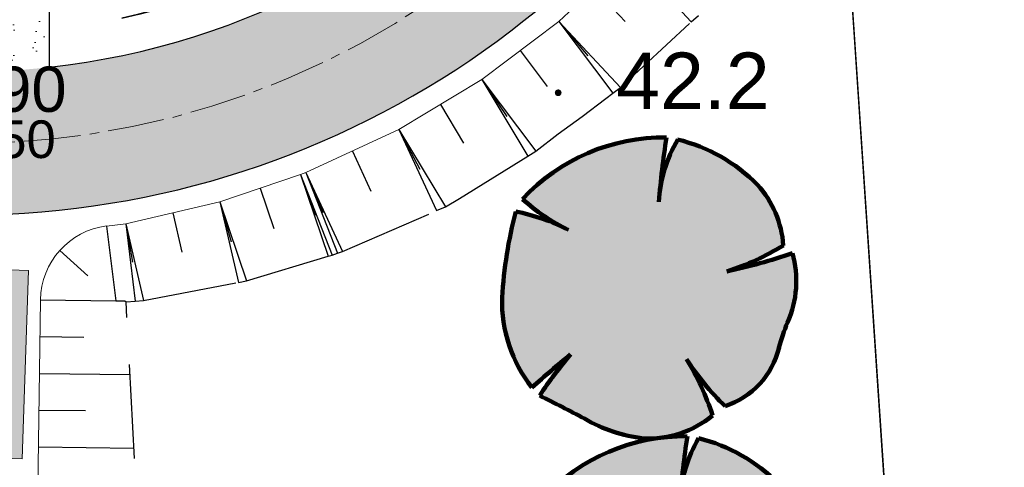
# Model space of a CAD drawing. Header units: metres. Extents: x 0 to 5465380, y 0 to 5925815.
# Tile 108 of 141: x 5463959 to 5463973, y 5925570 to 5925576. Entities that reach past the tile are written whole.
import ezdxf

# ---------------------------------------------------------------- set-up
doc = ezdxf.new("R2010")
doc.units = ezdxf.units.M
for name, pattern in [('CENTER2', [1.125, 0.75, -0.125, 0.125, -0.125]), ('HIDDEN', [0.375, 0.25, -0.125]), ('PRZER1-1', [2, 1, -1]), ('PRZER3-1', [4, 3, -1])]:
    doc.linetypes.add(name, pattern=pattern)
for name, color, linetype, lineweight in [('$DR - obrzeże 8x30', 34, 'Continuous', 30), ('$DR - osie ścieżek', 7, 'CENTER2', 15), ('$DR - wyp. chodnik', 44, 'Continuous', 5), ('$DR - zał. arch.', 7, 'Continuous', 13), ('$DR - zał. mapa', 250, 'Continuous', 0), ('____rosliny_Nr_Pióra__161', 62, 'Continuous', 0), ('____rosliny_Nr_Pióra__165', 62, 'Continuous', 200), ('___ławki_Nr_Pióra__141', 7, 'Continuous', 0), ('___ławki_Nr_Pióra__246', 34, 'Continuous', 211)]:
    doc.layers.add(name, color=color, linetype=linetype, lineweight=lineweight)
for name, color, linetype in [('$DR - wymiary', 7, 'Continuous'), ('____rosliny', 7, 'Continuous'), ('AecObjExplode_rys 1_Vport_D5A', 7, 'Continuous'), ('AecObjExplode_rys 3_Vport_DDD', 7, 'Continuous'), ('AecObjExplode_rys 4_Vport_E22', 7, 'Continuous'), ('C-DROGI-SYTUACJA', 7, 'Continuous'), ('C-DROGI-SYTUACJA-ETYKIETY', 7, 'Continuous'), ('C-DZIALKI', 5, 'Continuous'), ('C-TEREN-SKARPY', 94, 'Continuous')]:
    doc.layers.add(name, color=color, linetype=linetype)
for name, color, linetype, lineweight, true_color in [('CC_Punkt wysokościowy', 7, 'Continuous', 18, 0x0a0909), ('EGBD03', 7, 'Continuous', 18, 0x008000), ('EGBK02', 7, 'PRZER3-1', 18, 0x008000), ('EGBU01', 7, 'PRZER1-1', 18, 0x008000)]:
    doc.layers.add(name, color=color, linetype=linetype, lineweight=lineweight, true_color=true_color)
doc.styles.add('Arial', font='arial.ttf')
doc.styles.add('ARIAL 2', font='ARIALN.TTF')
doc.styles.get("Standard").update_dxf_attribs({"font": 'arial.ttf'})
doc.dimstyles.new('LINIOWY', dxfattribs={"dimtxt": 0.7, "dimasz": 0.3, "dimexe": 0.3, "dimexo": 0, "dimgap": 0.2, "dimtad": 1, "dimzin": 9, "dimdsep": 46, "dimtxsty": 'ARIAL 2', "dimblk": 'OBLIQUE', "dimcen": 0, "dimdle": 0.2, "dimclrd": 7, "dimclre": 7, "dimclrt": 1, "dimadec": 0, "dimazin": 0, "dimtfac": 1, "dimtofl": 0, "dimtmove": 1, "dimatfit": 3, "dimldrblk": 'OBLIQUE', "dimfxl": 0.3, "dimfxlon": 1, "dimtolj": 1, "dimtzin": 1, "dimarcsym": 0})

# ---------------------------------------------------------------- blocks, each defined once
blk = doc.blocks.new('GK.6640.1913.2022 szara')
at = {"layer": 'CC_Punkt wysokościowy'}
blk.add_hatch(color=252, dxfattribs=at).paths.add_polyline_path([(5463966.638, 5925575.055, 1), (5463966.548, 5925575.055, 1)])
at = {"layer": 'EGBD03', "color": 52, "linetype": 'Continuous', "lineweight": 30}
blk.add_lwpolyline([(5463976.53, 5925486.659), (5463970.344, 5925578.524), (5463983.032, 5925590.042), (5463928.32, 5925650.72), (5463927.256, 5925651.9), (5463894.766, 5925638.737), (5463911.73, 5925597.06), (5463843.77, 5925569.527), (5463856.962, 5925537.116), (5463925.884, 5925562.287), (5463928.865, 5925568.698), (5463933.562, 5925570.413), (5463940.422, 5925551.628), (5463935.726, 5925549.913), (5463929.655, 5925553.021), (5463860.732, 5925527.855), (5463901.732, 5925427.127), (5463960.738, 5925457.702)], close=True, dxfattribs=at)
blk.add_lwpolyline([(5463999.014, 5925572.313), (5463983.032, 5925590.042), (5463970.344, 5925578.524), (5463976.53, 5925486.659), (5463987.688, 5925486.122), (5464006.211, 5925485.304)], dxfattribs=at)
at = {"layer": 'EGBK02', "color": 252, "linetype": 'PRZER3-1', "lineweight": 18, "ltscale": 0.5}
blk.add_lwpolyline([(5463856.962, 5925537.116), (5463860.732, 5925527.855), (5463899.34, 5925515.62), (5463908.85, 5925504.3), (5463937.87, 5925497.24), (5463946.13, 5925487.11), (5463947.1, 5925482.79), (5463950.95, 5925472.07), (5463950.99, 5925465.56), (5463952.34, 5925458.74), (5463949.58, 5925451.92), (5463960.738, 5925457.702), (5463976.53, 5925486.659), (5463970.344, 5925578.524), (5463983.032, 5925590.042), (5463928.32, 5925650.72), (5463927.256, 5925651.9), (5463894.766, 5925638.737), (5463911.73, 5925597.06), (5463843.77, 5925569.527)], close=True, dxfattribs=at)
at = {"layer": 'EGBU01', "color": 252, "linetype": 'PRZER1-1', "ltscale": 0.5}
blk.add_lwpolyline([(5463856.962, 5925537.116), (5463860.732, 5925527.855), (5463899.34, 5925515.62), (5463908.85, 5925504.3), (5463937.87, 5925497.24), (5463946.13, 5925487.11), (5463947.1, 5925482.79), (5463950.95, 5925472.07), (5463950.99, 5925465.56), (5463952.34, 5925458.74), (5463949.58, 5925451.92), (5463960.738, 5925457.702), (5463976.53, 5925486.659), (5463970.344, 5925578.524), (5463983.032, 5925590.042), (5463928.32, 5925650.72), (5463927.256, 5925651.9), (5463894.766, 5925638.737), (5463911.73, 5925597.06), (5463843.77, 5925569.527)], close=True, dxfattribs=at)
blk.add_lwpolyline([(5463999.014, 5925572.313), (5463983.032, 5925590.042), (5463970.344, 5925578.524), (5463976.53, 5925486.659), (5463987.688, 5925486.122), (5464006.211, 5925485.304)], dxfattribs=at)
at = {"layer": 'CC_Punkt wysokościowy', "color": 252, "lineweight": 0, "style": 'Arial'}
blk.add_text('42.2', height=0.75, dxfattribs=at).set_placement((5463967.363, 5925574.838))
blk = doc.blocks.new('Symbol drzewa rzut 1 12', base_point=(5464021.331, 5925651.474))
at = {"layer": '____rosliny_Nr_Pióra__161', "linetype": 'Continuous'}
blk.add_hatch(color=256, dxfattribs=at).paths.add_polyline_path([(5464020.428, 5925649.763, 0.102387), (5464021.207, 5925649.479, 0.189926), (5464022.131, 5925649.758, 0.058172), (5464021.806, 5925650.513, 0.060987), (5464022.3, 5925649.878, 0.261493), (5464023.036, 5925650.633, -0.023868), (5464023.157, 5925650.963, 0.176093), (5464023.249, 5925651.883, -0.033475), (5464022.37, 5925651.663, 0.059133), (5464023.13, 5925651.989, 0.165491), (5464022.81, 5925652.801, 0.138163), (5464021.766, 5925653.43, 0.117282), (5464021.493, 5925652.611, -0.017941), (5464021.617, 5925653.461, 0.21157), (5464019.685, 5925652.696, 0.07472), (5464020.285, 5925652.27, 0.066738), (5464019.59, 5925652.534, 0.048896), (5464019.379, 5925651.397, 0.176271), (5464019.743, 5925650.195, -0.009616), (5464020.267, 5925650.619, 0.030984), (5464019.843, 5925650.083, -0.00375)], flags=0)
at = {"layer": '____rosliny_Nr_Pióra__165', "linetype": 'Continuous'}
for centre, radius, start, end in [((5464021.514, 5925650.898), 2.565, 87.7038, 135.4874), ((5464033.401, 5925651.31), 11.978, 169.6537, 173.7651), ((5464023.352, 5925652.446), 1.866, 148.201, 174.9578), ((5464021.171, 5925651.262), 2.248, 43.1971, 74.6625), ((5464021.403, 5925654.481), 2.478, 226.083, 243.1759), ((5464021.777, 5925651.924), 1.355, 2.7308, 40.3178), ((5464025.286, 5925650.887), 5.929, 163.8748, 175.0721), ((5464018.952, 5925649.81), 2.798, 61.5472, 76.8198), ((5464021.377, 5925655.028), 3.509, 286.4462, 299.9827), ((5464021.167, 5925658.332), 6.776, 280.2246, 287.8936), ((5464021.938, 5925651.55), 1.353, 334.319, 14.2669), ((5464021.213, 5925651.296), 1.837, 176.8614, 216.849), ((5464026.549, 5925649.526), 3.684, 157.0402, 162.5092), ((5464031.043, 5925636.781), 17.539, 127.9083, 130.1121), ((5464024.373, 5925646.933), 5.518, 138.0797, 145.1786), ((5464021.995, 5925650.912), 1.078, 286.4227, 345.04), ((5464024.647, 5925652.213), 3.311, 210.8951, 224.8549), ((5464018.734, 5925648.74), 3.546, 16.6807, 29.9976), ((5463998.76, 5925610.961), 44.442, 60.8198, 61.6791), ((5464021.503, 5925651.503), 2.046, 238.2841, 261.668), ((5464021.315, 5925650.792), 1.317, 265.2902, 308.3056)]:
    blk.add_arc(centre, radius, start, end, dxfattribs=at)
blk = doc.blocks.new('świetlica_bezrzecze_PB_PZT oczyszczony')
at = {"layer": '___ławki_Nr_Pióra__246', "linetype": 'Continuous'}
blk.add_hatch(color=256, dxfattribs=at).paths.add_polyline_path([(5463959.558, 5925572.697), (5463959.058, 5925572.713), (5463958.977, 5925570.215), (5463959.477, 5925570.198)], flags=0)
at = {"layer": '___ławki_Nr_Pióra__141', "linetype": 'Continuous', "flags": 128}
blk.add_lwpolyline([(5463959.558, 5925572.697), (5463959.058, 5925572.713), (5463958.977, 5925570.215), (5463959.477, 5925570.198)], close=True, dxfattribs=at)
at = {"layer": '____rosliny', "linetype": 'Continuous', "rotation": 1.544128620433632}
for p in [(5463967.798, 5925572.468), (5463968.076, 5925568.505)]:
    blk.add_blockref('Symbol drzewa rzut 1 12', p, dxfattribs=at)
blk = doc.blocks.new('*D137')
at = {"layer": '$DR - wymiary', "color": 7, "lineweight": -2, "transparency": 16777216}
blk.add_line((5463958.724, 5925585.382), (5463964.93, 5925585.382), dxfattribs=at)
at = {"layer": 'Defpoints', "color": 0, "transparency": 16777216}
for p in [(5463958.724, 5925585.382), (5463960.561, 5925585.382), (0, 0)]:
    blk.add_point(p, dxfattribs=at)
at = {"layer": '$DR - wymiary', "color": 1, "transparency": 16777216, "insert": (5463962.845, 5925585.94), "char_height": 0.7, "attachment_point": 5, "style": 'ARIAL 2'}
blk.add_mtext('\\A1;5925585.38', dxfattribs=at)
blk = doc.blocks.new('_OBLIQUE')
at = {"color": 0, "linetype": 'ByBlock'}
blk.add_line((-0.5, -0.5), (0.5, 0.5), dxfattribs=at)
blk = doc.blocks.new('AecObjExplode_rys 1_Vport_D5A')
at = {"layer": 'C-DROGI-SYTUACJA', "color": 92, "linetype": 'Continuous', "lineweight": 9}
for p, q in [((5463966.602, 5925576.001), (5463967.539, 5925576.876)), ((5463965.578, 5925575.229), (5463966.602, 5925576.001)), ((5463964.479, 5925574.569), (5463965.578, 5925575.229)), ((5463963.242, 5925573.996), (5463964.479, 5925574.569)), ((5463963.173, 5925573.969), (5463963.242, 5925573.996)), ((5463962.1, 5925573.607), (5463963.173, 5925573.969)), ((5463960.851, 5925573.318), (5463962.1, 5925573.607)), ((5463960.596, 5925573.287), (5463960.851, 5925573.318)), ((5463959.482, 5925554.765), (5463959.718, 5925572.308))]:
    blk.add_line(p, q, dxfattribs=at)
at = {"layer": 'C-DROGI-SYTUACJA', "color": 92, "linetype": 'Continuous', "lineweight": 9, "extrusion": (0, 0, -1)}
blk.add_arc((-5463960.718, 5925572.295), 1, 0.7696, 83.0018, dxfattribs=at)
at = {"layer": 'C-DZIALKI', "color": 7, "linetype": 'Continuous', "lineweight": 35}
blk.add_arc((5463958.762, 5925585.387), 9.56, 282.2986, 261.7796, dxfattribs=at)
at = {"layer": 'C-TEREN-SKARPY', "color": 92, "linetype": 'Continuous', "lineweight": -3}
for p, q in [((5463967.539, 5925576.876, 42.73), (5463968.361, 5925575.995, 42.127)), ((5463967.539, 5925576.876), (5463968.361, 5925575.995)), ((5463967.07, 5925576.439, 42.752), (5463967.481, 5925575.999, 42.451)), ((5463966.602, 5925576.001, 42.774), (5463967.319, 5925575.05, 42.178)), ((5463966.602, 5925576.001, 42.774), (5463966.986, 5925575.544, 42.475)), ((5463966.602, 5925576.001, 42.774), (5463967.421, 5925575.123, 42.174)), ((5463966.602, 5925576.001), (5463967.319, 5925575.05)), ((5463966.602, 5925576.001), (5463967.421, 5925575.123)), ((5463966.09, 5925575.615, 42.797), (5463966.449, 5925575.139, 42.499)), ((5463965.578, 5925575.229, 42.819), (5463966.188, 5925574.214, 42.227)), ((5463965.578, 5925575.229, 42.819), (5463965.91, 5925574.738, 42.522)), ((5463965.578, 5925575.229, 42.819), (5463966.295, 5925574.278, 42.224)), ((5463965.578, 5925575.229), (5463966.188, 5925574.214)), ((5463965.578, 5925575.229), (5463966.295, 5925574.278)), ((5463965.029, 5925574.899, 42.842), (5463965.336, 5925574.388, 42.543)), ((5463964.479, 5925574.569, 42.864), (5463964.978, 5925573.491, 42.27)), ((5463964.479, 5925574.569, 42.864), (5463964.758, 5925574.043, 42.566)), ((5463964.479, 5925574.569, 42.864), (5463965.097, 5925573.542, 42.265)), ((5463964.479, 5925574.569), (5463964.978, 5925573.491)), ((5463964.479, 5925574.569), (5463965.097, 5925573.542)), ((5463963.861, 5925574.282, 42.883), (5463964.106, 5925573.751, 42.59)), ((5463963.242, 5925573.996, 42.902), (5463963.662, 5925572.927, 42.327)), ((5463963.242, 5925573.996, 42.902), (5463963.468, 5925573.467, 42.614)), ((5463963.242, 5925573.996, 42.902), (5463963.727, 5925572.948, 42.325)), ((5463963.242, 5925573.996), (5463963.662, 5925572.927)), ((5463963.242, 5925573.996), (5463963.727, 5925572.948)), ((5463963.173, 5925573.969, 42.904), (5463963.539, 5925572.887, 42.333)), ((5463963.173, 5925573.969, 42.904), (5463963.37, 5925573.432, 42.618)), ((5463963.173, 5925573.969, 42.904), (5463963.593, 5925572.902, 42.33)), ((5463963.173, 5925573.969), (5463963.539, 5925572.887)), ((5463963.173, 5925573.969), (5463963.593, 5925572.902)), ((5463962.637, 5925573.788, 42.917), (5463962.816, 5925573.256, 42.636)), ((5463962.1, 5925573.607, 42.931), (5463962.346, 5925572.539, 42.383)), ((5463962.1, 5925573.607, 42.931), (5463962.25, 5925573.078, 42.656)), ((5463962.1, 5925573.607, 42.931), (5463962.453, 5925572.56, 42.378)), ((5463962.1, 5925573.607), (5463962.346, 5925572.539)), ((5463962.1, 5925573.607), (5463962.453, 5925572.56)), ((5463961.475, 5925573.463, 42.944), (5463961.596, 5925572.941, 42.676)), ((5463960.851, 5925573.318, 42.957), (5463960.977, 5925572.289, 42.439)), ((5463960.851, 5925573.318, 42.957), (5463960.941, 5925572.806, 42.697)), ((5463960.851, 5925573.318, 42.957), (5463961.086, 5925572.3, 42.434)), ((5463960.851, 5925573.318), (5463960.977, 5925572.289)), ((5463960.851, 5925573.318), (5463961.086, 5925572.3)), ((5463960.596, 5925573.287, 42.961), (5463960.718, 5925572.295, 42.461)), ((5463960.596, 5925573.287), (5463960.718, 5925572.295)), ((5463959.973, 5925572.962, 42.987), (5463960.345, 5925572.628, 42.724)), ((5463959.718, 5925572.308, 43.012), (5463960.718, 5925572.295, 42.461)), ((5463959.718, 5925572.308), (5463960.718, 5925572.295)), ((5463960.718, 5925572.295), (5463960.84, 5925572.293)), ((5463960.84, 5925572.293), (5463960.856, 5925572.28)), ((5463959.711, 5925571.821, 43.032), (5463960.296, 5925571.813, 42.74)), ((5463959.705, 5925571.333, 43.053), (5463960.907, 5925571.317, 42.452)), ((5463959.698, 5925570.846, 43.073), (5463960.315, 5925570.838, 42.764)), ((5463959.691, 5925570.359, 43.093), (5463960.958, 5925570.342, 42.46))]:
    blk.add_line(p, q, dxfattribs=at)
at = {"layer": 'C-TEREN-SKARPY', "color": 92, "linetype": 'HIDDEN', "lineweight": -3, "ltscale": 5}
for p, q in [((5463968.361, 5925575.995), (5463968.456, 5925576.08)), ((5463967.421, 5925575.123), (5463968.361, 5925575.995)), ((5463967.228, 5925574.981), (5463967.319, 5925575.05)), ((5463967.319, 5925575.05), (5463967.421, 5925575.123)), ((5463966.913, 5925574.74), (5463967.228, 5925574.981)), ((5463966.595, 5925574.509), (5463966.913, 5925574.74)), ((5463966.295, 5925574.278), (5463966.595, 5925574.509)), ((5463966.188, 5925574.214), (5463966.295, 5925574.278)), ((5463965.281, 5925573.651), (5463966.188, 5925574.214)), ((5463965.097, 5925573.542), (5463965.281, 5925573.651)), ((5463963.727, 5925572.948), (5463964.978, 5925573.491)), ((5463964.978, 5925573.491), (5463965.097, 5925573.542)), ((5463963.593, 5925572.902), (5463963.662, 5925572.927)), ((5463963.662, 5925572.927), (5463963.727, 5925572.948)), ((5463962.453, 5925572.56), (5463963.539, 5925572.887)), ((5463963.539, 5925572.887), (5463963.593, 5925572.902)), ((5463961.086, 5925572.3), (5463962.346, 5925572.539)), ((5463962.346, 5925572.539), (5463962.453, 5925572.56)), ((5463960.856, 5925572.28), (5463960.977, 5925572.289)), ((5463961.063, 5925568.329), (5463960.856, 5925572.28)), ((5463960.977, 5925572.289), (5463961.086, 5925572.3))]:
    blk.add_line(p, q, dxfattribs=at)
blk = doc.blocks.new('AecObjExplode_rys 4_Vport_E22')
at = {"layer": 'C-DROGI-SYTUACJA', "color": 92, "linetype": 'Continuous', "lineweight": 9}
for p, q in [((5463966.602, 5925576.001), (5463967.539, 5925576.876)), ((5463965.578, 5925575.229), (5463966.602, 5925576.001)), ((5463964.479, 5925574.569), (5463965.578, 5925575.229)), ((5463963.242, 5925573.996), (5463964.479, 5925574.569)), ((5463963.173, 5925573.969), (5463963.242, 5925573.996)), ((5463962.1, 5925573.607), (5463963.173, 5925573.969)), ((5463960.851, 5925573.318), (5463962.1, 5925573.607)), ((5463960.596, 5925573.287), (5463960.851, 5925573.318)), ((5463959.482, 5925554.765), (5463959.718, 5925572.308))]:
    blk.add_line(p, q, dxfattribs=at)
at = {"layer": 'C-DROGI-SYTUACJA', "color": 92, "linetype": 'Continuous', "lineweight": 9, "extrusion": (0, 0, -1)}
blk.add_arc((-5463960.718, 5925572.295), 1, 0.7696, 83.0018, dxfattribs=at)
at = {"layer": 'C-DZIALKI', "color": 7, "linetype": 'Continuous', "lineweight": 35}
blk.add_arc((5463958.762, 5925585.387), 9.56, 282.2986, 261.7796, dxfattribs=at)
at = {"layer": 'C-TEREN-SKARPY', "color": 92, "linetype": 'Continuous', "lineweight": -3}
for p, q in [((5463967.539, 5925576.876, 42.73), (5463968.361, 5925575.995, 42.127)), ((5463967.539, 5925576.876), (5463968.361, 5925575.995)), ((5463967.07, 5925576.439, 42.752), (5463967.481, 5925575.999, 42.451)), ((5463966.602, 5925576.001, 42.774), (5463967.319, 5925575.05, 42.178)), ((5463966.602, 5925576.001, 42.774), (5463966.986, 5925575.544, 42.475)), ((5463966.602, 5925576.001, 42.774), (5463967.421, 5925575.123, 42.174)), ((5463966.602, 5925576.001), (5463967.319, 5925575.05)), ((5463966.602, 5925576.001), (5463967.421, 5925575.123)), ((5463966.09, 5925575.615, 42.797), (5463966.449, 5925575.139, 42.499)), ((5463965.578, 5925575.229, 42.819), (5463966.188, 5925574.214, 42.227)), ((5463965.578, 5925575.229, 42.819), (5463965.91, 5925574.738, 42.522)), ((5463965.578, 5925575.229, 42.819), (5463966.295, 5925574.278, 42.224)), ((5463965.578, 5925575.229), (5463966.188, 5925574.214)), ((5463965.578, 5925575.229), (5463966.295, 5925574.278)), ((5463965.029, 5925574.899, 42.842), (5463965.336, 5925574.388, 42.543)), ((5463964.479, 5925574.569, 42.864), (5463964.978, 5925573.491, 42.27)), ((5463964.479, 5925574.569, 42.864), (5463964.758, 5925574.043, 42.566)), ((5463964.479, 5925574.569, 42.864), (5463965.097, 5925573.542, 42.265)), ((5463964.479, 5925574.569), (5463964.978, 5925573.491)), ((5463964.479, 5925574.569), (5463965.097, 5925573.542)), ((5463963.861, 5925574.282, 42.883), (5463964.106, 5925573.751, 42.59)), ((5463963.242, 5925573.996, 42.902), (5463963.662, 5925572.927, 42.327)), ((5463963.242, 5925573.996, 42.902), (5463963.468, 5925573.467, 42.614)), ((5463963.242, 5925573.996, 42.902), (5463963.727, 5925572.948, 42.325)), ((5463963.242, 5925573.996), (5463963.662, 5925572.927)), ((5463963.242, 5925573.996), (5463963.727, 5925572.948)), ((5463963.173, 5925573.969, 42.904), (5463963.539, 5925572.887, 42.333)), ((5463963.173, 5925573.969, 42.904), (5463963.37, 5925573.432, 42.618)), ((5463963.173, 5925573.969, 42.904), (5463963.593, 5925572.902, 42.33)), ((5463963.173, 5925573.969), (5463963.539, 5925572.887)), ((5463963.173, 5925573.969), (5463963.593, 5925572.902)), ((5463962.637, 5925573.788, 42.917), (5463962.816, 5925573.256, 42.636)), ((5463962.1, 5925573.607, 42.931), (5463962.346, 5925572.539, 42.383)), ((5463962.1, 5925573.607, 42.931), (5463962.25, 5925573.078, 42.656)), ((5463962.1, 5925573.607, 42.931), (5463962.453, 5925572.56, 42.378)), ((5463962.1, 5925573.607), (5463962.346, 5925572.539)), ((5463962.1, 5925573.607), (5463962.453, 5925572.56)), ((5463961.475, 5925573.463, 42.944), (5463961.596, 5925572.941, 42.676)), ((5463960.851, 5925573.318, 42.957), (5463960.977, 5925572.289, 42.439)), ((5463960.851, 5925573.318, 42.957), (5463960.941, 5925572.806, 42.697)), ((5463960.851, 5925573.318, 42.957), (5463961.086, 5925572.3, 42.434)), ((5463960.851, 5925573.318), (5463960.977, 5925572.289)), ((5463960.851, 5925573.318), (5463961.086, 5925572.3)), ((5463960.596, 5925573.287, 42.961), (5463960.718, 5925572.295, 42.461)), ((5463960.596, 5925573.287), (5463960.718, 5925572.295)), ((5463959.973, 5925572.962, 42.987), (5463960.345, 5925572.628, 42.724)), ((5463959.718, 5925572.308, 43.012), (5463960.718, 5925572.295, 42.461)), ((5463959.718, 5925572.308), (5463960.718, 5925572.295)), ((5463960.718, 5925572.295), (5463960.84, 5925572.293)), ((5463960.84, 5925572.293), (5463960.856, 5925572.28)), ((5463959.711, 5925571.821, 43.032), (5463960.296, 5925571.813, 42.74)), ((5463959.705, 5925571.333, 43.053), (5463960.907, 5925571.317, 42.452)), ((5463959.698, 5925570.846, 43.073), (5463960.315, 5925570.838, 42.764)), ((5463959.691, 5925570.359, 43.093), (5463960.958, 5925570.342, 42.46))]:
    blk.add_line(p, q, dxfattribs=at)
at = {"layer": 'C-TEREN-SKARPY', "color": 92, "linetype": 'HIDDEN', "lineweight": -3, "ltscale": 5}
for p, q in [((5463968.361, 5925575.995), (5463968.456, 5925576.08)), ((5463967.421, 5925575.123), (5463968.361, 5925575.995)), ((5463967.228, 5925574.981), (5463967.319, 5925575.05)), ((5463967.319, 5925575.05), (5463967.421, 5925575.123)), ((5463966.913, 5925574.74), (5463967.228, 5925574.981)), ((5463966.595, 5925574.509), (5463966.913, 5925574.74)), ((5463966.295, 5925574.278), (5463966.595, 5925574.509)), ((5463966.188, 5925574.214), (5463966.295, 5925574.278)), ((5463965.281, 5925573.651), (5463966.188, 5925574.214)), ((5463965.097, 5925573.542), (5463965.281, 5925573.651)), ((5463963.727, 5925572.948), (5463964.978, 5925573.491)), ((5463964.978, 5925573.491), (5463965.097, 5925573.542)), ((5463963.593, 5925572.902), (5463963.662, 5925572.927)), ((5463963.662, 5925572.927), (5463963.727, 5925572.948)), ((5463962.453, 5925572.56), (5463963.539, 5925572.887)), ((5463963.539, 5925572.887), (5463963.593, 5925572.902)), ((5463961.086, 5925572.3), (5463962.346, 5925572.539)), ((5463962.346, 5925572.539), (5463962.453, 5925572.56)), ((5463960.856, 5925572.28), (5463960.977, 5925572.289)), ((5463961.063, 5925568.329), (5463960.856, 5925572.28)), ((5463960.977, 5925572.289), (5463961.086, 5925572.3))]:
    blk.add_line(p, q, dxfattribs=at)
blk = doc.blocks.new('AecObjExplode_rys 3_Vport_DDD')
at = {"layer": 'C-DROGI-SYTUACJA', "color": 92, "linetype": 'Continuous', "lineweight": 9}
for p, q in [((5463966.602, 5925576.001), (5463967.539, 5925576.876)), ((5463965.578, 5925575.229), (5463966.602, 5925576.001)), ((5463964.479, 5925574.569), (5463965.578, 5925575.229)), ((5463963.242, 5925573.996), (5463964.479, 5925574.569)), ((5463963.173, 5925573.969), (5463963.242, 5925573.996)), ((5463962.1, 5925573.607), (5463963.173, 5925573.969)), ((5463960.851, 5925573.318), (5463962.1, 5925573.607)), ((5463960.596, 5925573.287), (5463960.851, 5925573.318)), ((5463959.482, 5925554.765), (5463959.718, 5925572.308))]:
    blk.add_line(p, q, dxfattribs=at)
at = {"layer": 'C-DROGI-SYTUACJA', "color": 92, "linetype": 'Continuous', "lineweight": 9, "extrusion": (0, 0, -1)}
blk.add_arc((-5463960.718, 5925572.295), 1, 0.7696, 83.0018, dxfattribs=at)
at = {"layer": 'C-DZIALKI', "color": 7, "linetype": 'Continuous', "lineweight": 35}
blk.add_arc((5463958.762, 5925585.387), 9.56, 282.2986, 261.7796, dxfattribs=at)
at = {"layer": 'C-TEREN-SKARPY', "color": 92, "linetype": 'Continuous', "lineweight": -3}
for p, q in [((5463967.539, 5925576.876, 42.73), (5463968.361, 5925575.995, 42.127)), ((5463967.539, 5925576.876), (5463968.361, 5925575.995)), ((5463967.07, 5925576.439, 42.752), (5463967.481, 5925575.999, 42.451)), ((5463966.602, 5925576.001, 42.774), (5463967.319, 5925575.05, 42.178)), ((5463966.602, 5925576.001, 42.774), (5463966.986, 5925575.544, 42.475)), ((5463966.602, 5925576.001, 42.774), (5463967.421, 5925575.123, 42.174)), ((5463966.602, 5925576.001), (5463967.319, 5925575.05)), ((5463966.602, 5925576.001), (5463967.421, 5925575.123)), ((5463966.09, 5925575.615, 42.797), (5463966.449, 5925575.139, 42.499)), ((5463965.578, 5925575.229, 42.819), (5463966.188, 5925574.214, 42.227)), ((5463965.578, 5925575.229, 42.819), (5463965.91, 5925574.738, 42.522)), ((5463965.578, 5925575.229, 42.819), (5463966.295, 5925574.278, 42.224)), ((5463965.578, 5925575.229), (5463966.188, 5925574.214)), ((5463965.578, 5925575.229), (5463966.295, 5925574.278)), ((5463965.029, 5925574.899, 42.842), (5463965.336, 5925574.388, 42.543)), ((5463964.479, 5925574.569, 42.864), (5463964.978, 5925573.491, 42.27)), ((5463964.479, 5925574.569, 42.864), (5463964.758, 5925574.043, 42.566)), ((5463964.479, 5925574.569, 42.864), (5463965.097, 5925573.542, 42.265)), ((5463964.479, 5925574.569), (5463964.978, 5925573.491)), ((5463964.479, 5925574.569), (5463965.097, 5925573.542)), ((5463963.861, 5925574.282, 42.883), (5463964.106, 5925573.751, 42.59)), ((5463963.242, 5925573.996, 42.902), (5463963.662, 5925572.927, 42.327)), ((5463963.242, 5925573.996, 42.902), (5463963.468, 5925573.467, 42.614)), ((5463963.242, 5925573.996, 42.902), (5463963.727, 5925572.948, 42.325)), ((5463963.242, 5925573.996), (5463963.662, 5925572.927)), ((5463963.242, 5925573.996), (5463963.727, 5925572.948)), ((5463963.173, 5925573.969, 42.904), (5463963.539, 5925572.887, 42.333)), ((5463963.173, 5925573.969, 42.904), (5463963.37, 5925573.432, 42.618)), ((5463963.173, 5925573.969, 42.904), (5463963.593, 5925572.902, 42.33)), ((5463963.173, 5925573.969), (5463963.539, 5925572.887)), ((5463963.173, 5925573.969), (5463963.593, 5925572.902)), ((5463962.637, 5925573.788, 42.917), (5463962.816, 5925573.256, 42.636)), ((5463962.1, 5925573.607, 42.931), (5463962.346, 5925572.539, 42.383)), ((5463962.1, 5925573.607, 42.931), (5463962.25, 5925573.078, 42.656)), ((5463962.1, 5925573.607, 42.931), (5463962.453, 5925572.56, 42.378)), ((5463962.1, 5925573.607), (5463962.346, 5925572.539)), ((5463962.1, 5925573.607), (5463962.453, 5925572.56)), ((5463961.475, 5925573.463, 42.944), (5463961.596, 5925572.941, 42.676)), ((5463960.851, 5925573.318, 42.957), (5463960.977, 5925572.289, 42.439)), ((5463960.851, 5925573.318, 42.957), (5463960.941, 5925572.806, 42.697)), ((5463960.851, 5925573.318, 42.957), (5463961.086, 5925572.3, 42.434)), ((5463960.851, 5925573.318), (5463960.977, 5925572.289)), ((5463960.851, 5925573.318), (5463961.086, 5925572.3)), ((5463960.596, 5925573.287, 42.961), (5463960.718, 5925572.295, 42.461)), ((5463960.596, 5925573.287), (5463960.718, 5925572.295)), ((5463959.973, 5925572.962, 42.987), (5463960.345, 5925572.628, 42.724)), ((5463959.718, 5925572.308, 43.012), (5463960.718, 5925572.295, 42.461)), ((5463959.718, 5925572.308), (5463960.718, 5925572.295)), ((5463960.718, 5925572.295), (5463960.84, 5925572.293)), ((5463960.84, 5925572.293), (5463960.856, 5925572.28)), ((5463959.711, 5925571.821, 43.032), (5463960.296, 5925571.813, 42.74)), ((5463959.705, 5925571.333, 43.053), (5463960.907, 5925571.317, 42.452)), ((5463959.698, 5925570.846, 43.073), (5463960.315, 5925570.838, 42.764)), ((5463959.691, 5925570.359, 43.093), (5463960.958, 5925570.342, 42.46))]:
    blk.add_line(p, q, dxfattribs=at)
at = {"layer": 'C-TEREN-SKARPY', "color": 92, "linetype": 'HIDDEN', "lineweight": -3, "ltscale": 5}
for p, q in [((5463968.361, 5925575.995), (5463968.456, 5925576.08)), ((5463967.421, 5925575.123), (5463968.361, 5925575.995)), ((5463967.228, 5925574.981), (5463967.319, 5925575.05)), ((5463967.319, 5925575.05), (5463967.421, 5925575.123)), ((5463966.913, 5925574.74), (5463967.228, 5925574.981)), ((5463966.595, 5925574.509), (5463966.913, 5925574.74)), ((5463966.295, 5925574.278), (5463966.595, 5925574.509)), ((5463966.188, 5925574.214), (5463966.295, 5925574.278)), ((5463965.281, 5925573.651), (5463966.188, 5925574.214)), ((5463965.097, 5925573.542), (5463965.281, 5925573.651)), ((5463963.727, 5925572.948), (5463964.978, 5925573.491)), ((5463964.978, 5925573.491), (5463965.097, 5925573.542)), ((5463963.593, 5925572.902), (5463963.662, 5925572.927)), ((5463963.662, 5925572.927), (5463963.727, 5925572.948)), ((5463962.453, 5925572.56), (5463963.539, 5925572.887)), ((5463963.539, 5925572.887), (5463963.593, 5925572.902)), ((5463961.086, 5925572.3), (5463962.346, 5925572.539)), ((5463962.346, 5925572.539), (5463962.453, 5925572.56)), ((5463960.856, 5925572.28), (5463960.977, 5925572.289)), ((5463961.063, 5925568.329), (5463960.856, 5925572.28)), ((5463960.977, 5925572.289), (5463961.086, 5925572.3))]:
    blk.add_line(p, q, dxfattribs=at)

msp = doc.modelspace()

# ---------------------------------------------------------------- hatches: boundary and pattern name
at = {"layer": '$DR - wyp. chodnik'}
h = msp.add_hatch(dxfattribs=at)
h.set_pattern_fill('AR-SAND', color=256, scale=0.01)
h.set_pattern_definition([(37.5, (500, 0), (-0.01600031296, 0.48941323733), [0, -0.38608, 0, -0.4318, 0, -0.41275]), (7.5, (500, 0), (0.44952328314, 0.71682510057), [0, -0.20828, 0, -0.34798, 0, -0.13335]), (327.5, (499.6876, 0), (0.790992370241, 0.001437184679), [0, -0.127, 0, -0.4572, 0, -0.5969]), (317.5, (499.6876, 0), (0.76355645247, 0.22292932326), [0, -0.0635, 0, -0.29972, 0, -0.3429])])
h.paths.add_polyline_path([(5463958.811, 5925573.433, 1.284126), (5463952.971, 5925595.856), (5463945.622, 5925613.63), (5463944.143, 5925613.018), (5463946.37, 5925607.633, 0.194771), (5463934.37, 5925592.77, 0.959366), (5463910.944, 5925588.139, 1.531072), (5463902.406, 5925567.988), (5463893.559, 5925564.306, 0.384254), (5463887.764, 5925552.083), (5463862.231, 5925541.456), (5463863.153, 5925539.241), (5463888.637, 5925549.847), (5463903.669, 5925513.728), (5463903.08, 5925513.225), (5463904.38, 5925511.705), (5463904.595, 5925511.889), (5463910.657, 5925504.009), (5463924.399, 5925502.717), (5463924.162, 5925500.211), (5463926.552, 5925499.986), (5463926.788, 5925502.493), (5463940.548, 5925501.199), (5463939.758, 5925492.8), (5463941.75, 5925492.612), (5463945.889, 5925536.637, 1.642027), (5463958.177, 5925553.955)])
h.paths.add_polyline_path([(5463914.368, 5925570.584, -0.565703), (5463929.546, 5925559.395), (5463926.129, 5925523.186), (5463905.587, 5925514.846), (5463890.146, 5925551.946, -0.414214), (5463894.404, 5925562.275)], flags=16)
h.paths.add_polyline_path([(5463892.202, 5925579.937, -1), (5463912.302, 5925579.937, -1)], flags=16)
h.paths.add_polyline_path([(5463910.621, 5925571.408, 0.241691), (5463914.061, 5925581.767, 0.332), (5463928.141, 5925579.302), (5463928.394, 5925578.805)], flags=16)
h.paths.add_polyline_path([(5463921.709, 5925573.639), (5463929.394, 5925576.838), (5463944.809, 5925546.509), (5463940.735, 5925503.19), (5463926.976, 5925504.484), (5463932.165, 5925559.475, 0.382129)], flags=16)
h.paths.add_polyline_path([(5463912.703, 5925589.968, -1), (5463932.803, 5925589.968, -1)], flags=16)
h.paths.add_polyline_path([(5463929.85, 5925580.354, 0.111618), (5463933.295, 5925584.342, 0.375671), (5463956.374, 5925560.041), (5463956.18, 5925554.068, 0.258572), (5463946.204, 5925548.178)], flags=16)
h.paths.add_polyline_path([(5463947.101, 5925605.865), (5463951.602, 5925594.979, 0.663307), (5463956.814, 5925573.586), (5463956.436, 5925561.944, -0.732242)], flags=16)
h.paths.add_polyline_path([(5463948.674, 5925585.382, -1), (5463968.774, 5925585.382, -1)], flags=16)
h.paths.add_polyline_path([(5463956.118, 5925552.165), (5463955.923, 5925546.165, 8.05786), (5463957.918, 5925545.968), (5463958.115, 5925552.043, -20.041857)], flags=16)
h.paths.add_polyline_path([(5463926.126, 5925521.027), (5463924.587, 5925504.708), (5463911.711, 5925505.919), (5463906.286, 5925512.971)], flags=16)
h = msp.add_hatch(dxfattribs=at)
h.set_pattern_fill('AR-SAND', color=256, scale=0.01)
h.set_pattern_definition([(37.5, (0, 0), (-0.01600031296, 0.48941323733), [0, -0.38608, 0, -0.4318, 0, -0.41275]), (7.5, (0, 0), (0.44952328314, 0.71682510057), [0, -0.20828, 0, -0.34798, 0, -0.13335]), (327.5, (-0.3124, 0), (0.790992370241, 0.001437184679), [0, -0.127, 0, -0.4572, 0, -0.5969]), (317.5, (-0.3124, 0), (0.76355645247, 0.22292932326), [0, -0.0635, 0, -0.29972, 0, -0.3429])])
h.paths.add_polyline_path([(5463957.596, 5925582.431), (5463959.836, 5925582.431), (5463959.836, 5925575.405), (5463957.596, 5925575.405)])

# ---------------------------------------------------------------- linework, layer by layer
at = {"layer": '$DR - obrzeże 8x30', "flags": 128}
msp.add_lwpolyline([(5463920.599, 5925436.903), (5463921.147, 5925442.718), (5463937.867, 5925451.322), (5463945.889, 5925536.637, 1.642027), (5463958.177, 5925553.955), (5463958.811, 5925573.433, 1.284126), (5463952.971, 5925595.856), (5463945.622, 5925613.63)], format="xyb", dxfattribs=at)
msp.add_lwpolyline([(5463959.836, 5925575.394), (5463959.836, 5925582.431)], dxfattribs=at)
at = {"layer": '$DR - obrzeże 8x30'}
msp.add_arc((5463958.724, 5925585.382), 10.05, 276.3547, 263.5577, dxfattribs=at)
at = {"layer": '$DR - osie ścieżek'}
msp.add_circle((5463958.724, 5925585.382), 11, dxfattribs=at)

# ---------------------------------------------------------------- block references
at = {"layer": '$DR - zał. arch.'}
msp.add_blockref('świetlica_bezrzecze_PB_PZT oczyszczony', (0, 0), dxfattribs=at)
at = {"layer": '$DR - zał. mapa'}
msp.add_blockref('GK.6640.1913.2022 szara', (0, 0), dxfattribs=at)
at = {"layer": 'AecObjExplode_rys 1_Vport_D5A'}
msp.add_blockref('AecObjExplode_rys 1_Vport_D5A', (0, 0), dxfattribs=at)
at = {"layer": 'AecObjExplode_rys 3_Vport_DDD'}
msp.add_blockref('AecObjExplode_rys 3_Vport_DDD', (0, 0), dxfattribs=at)
at = {"layer": 'AecObjExplode_rys 4_Vport_E22'}
msp.add_blockref('AecObjExplode_rys 4_Vport_E22', (0, 0), dxfattribs=at)

# ---------------------------------------------------------------- texts
at = {"layer": 'C-DROGI-SYTUACJA-ETYKIETY', "color": 1, "linetype": 'Continuous', "lineweight": -3, "insert": (5463957.967, 5925574.793), "char_height": 0.6, "attachment_point": 7}
msp.add_mtext('42.90', dxfattribs=at)
at = {"layer": 'C-DROGI-SYTUACJA-ETYKIETY', "color": 7, "linetype": 'Continuous', "lineweight": -3, "insert": (5463958.173, 5925574.435), "char_height": 0.5, "attachment_point": 4}
msp.add_mtext('42.50', dxfattribs=at)

# ---------------------------------------------------------------- dimensions: what is measured, and where the dimension line sits
at = {"layer": '$DR - wymiary'}
dim = msp.add_ordinate_dim(feature_location=(5463958.723835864, 5925585.382389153), offset=(1.837338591, 0), dtype=0, origin=(0, 0), dimstyle='LINIOWY', override={"dimfxlon": 0}, dxfattribs=at)
dim.commit()
dim.dimension.update_dxf_attribs({"geometry": '*D137', "text_midpoint": (5463962.845417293, 5925585.939790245)})

doc.saveas('drawing.dxf')
